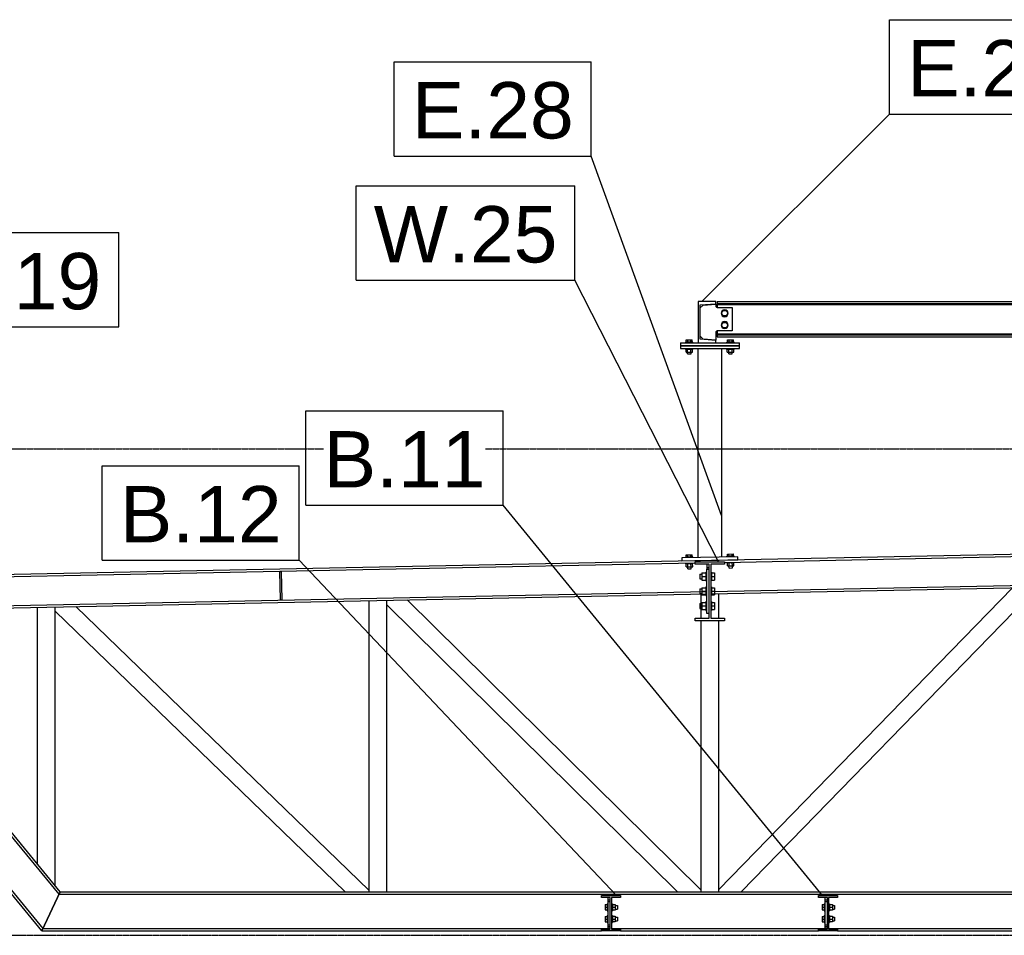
# Model space of a CAD drawing. Header units: millimetres. Extents: x 0 to 50000, y 0 to 29700.
# Tile 8 of 27: x 5914 to 9253, y 19410 to 22515. Entities that reach past the tile are written whole.
import ezdxf

# ---------------------------------------------------------------- set-up
doc = ezdxf.new("R2010")
doc.units = ezdxf.units.MM
doc.linetypes.add('DXK_LINE_DOT3', pattern=[5.9187, 2.979, -0.9799, 0.9799, -0.9799])
for name, color, linetype in [('TS_INNE_OBIEKTY', 7, 'Continuous'), ('TS_LINIE_WIDOCZNE', 7, 'Continuous'), ('TS_OPISY', 7, 'Continuous'), ('TS_OPISY_LINIE', 7, 'Continuous'), ('TS_OPISY_RAMKA', 7, 'Continuous'), ('TS_WYPELNIENIE', 7, 'Continuous')]:
    doc.layers.add(name, color=color, linetype=linetype)
doc.styles.add('Arial', font='ARIAL.TTF', dxfattribs={"height": 0.2})

# ---------------------------------------------------------------- blocks, each defined once
blk = doc.blocks.new('Part-305655447-3121 - 2968')
at = {"layer": 'TS_LINIE_WIDOCZNE', "color": 1, "linetype": 'Continuous'}
for p, q in [((6035, 20508.9), (6035, 20523.3)), ((6035, 20508.9), (7018.2, 19557.6)), ((6105, 20524.7), (7100, 19561.8)), ((7100, 19557.6), (7100, 19561.8))]:
    blk.add_line(p, q, dxfattribs=at)
blk = doc.blocks.new('Part-305655447-3373 - 2968')
at = {"layer": 'TS_LINIE_WIDOCZNE', "color": 1, "linetype": 'Continuous'}
for p, q in [((8215, 20690.9), (8215, 21399.6)), ((8295, 20692.5), (8295, 21399.6))]:
    blk.add_line(p, q, dxfattribs=at)
blk = doc.blocks.new('Bolt-305655447-3382 - 2968')
at = {"layer": 'TS_INNE_OBIEKTY', "color": 1, "linetype": 'Continuous'}
for p, q in [((8314.4, 20702.9), (8335.2, 20703.3)), ((8314.6, 20695.4), (8314.4, 20702.9)), ((8319.8, 20695.5), (8319.6, 20703)), ((8330.2, 20695.7), (8330, 20703.2)), ((8335.4, 20695.8), (8335.2, 20703.3)), ((8197, 20693), (8173, 20692.6)), ((8173, 20690.1), (8173, 20692.6)), ((8173.5, 20669.6), (8173.4, 20672.1)), ((8197.5, 20670), (8173.5, 20669.6)), ((8174.5, 20700.1), (8195.2, 20700.5)), ((8174.6, 20692.6), (8174.5, 20700.1)), ((8174.7, 20659.6), (8174.5, 20669.6)), ((8179.8, 20692.7), (8179.6, 20700.2)), ((8180.2, 20659.7), (8180, 20669.7)), ((8190.2, 20692.9), (8190, 20700.4)), ((8191.1, 20659.9), (8190.9, 20669.9)), ((8195.4, 20693), (8195.2, 20700.5)), ((8196.6, 20660), (8196.4, 20670)), ((8197, 20690.5), (8197, 20693)), ((8197.5, 20670), (8197.4, 20672.5)), ((8337, 20695.8), (8313, 20695.4)), ((8313, 20692.9), (8313, 20695.4)), ((8313.4, 20672.4), (8313.4, 20674.9)), ((8337.4, 20672.8), (8313.4, 20672.4)), ((8314.7, 20662.4), (8314.5, 20672.4)), ((8320.1, 20662.5), (8319.9, 20672.5)), ((8331.1, 20662.7), (8330.9, 20672.7)), ((8336.6, 20662.8), (8336.4, 20672.8)), ((8337, 20693.3), (8337, 20695.8)), ((8337.4, 20672.8), (8337.4, 20675.3)), ((8174.7, 20659.6), (8196.6, 20660)), ((8179.8, 20652.7), (8179.7, 20659.7)), ((8179.8, 20652.7), (8180.6, 20652.7)), ((8180.6, 20652.7), (8191.8, 20652.9)), ((8191.8, 20652.9), (8191.7, 20659.9)), ((8314.7, 20662.4), (8336.6, 20662.8)), ((8319.8, 20655.5), (8319.6, 20662.5)), ((8319.8, 20655.5), (8320.6, 20655.5)), ((8320.6, 20655.5), (8331.8, 20655.7)), ((8331.8, 20655.7), (8331.6, 20662.7))]:
    blk.add_line(p, q, dxfattribs=at)
blk = doc.blocks.new('Part-305655447-3469 - 2968')
at = {"layer": 'TS_WYPELNIENIE', "linetype": 'Continuous'}
h = blk.add_hatch(dxfattribs=at)
h.set_pattern_fill('', color=256, scale=70, style=0, pattern_type=0)
h.set_pattern_definition([(45, (8205.03, 20676.7), (-157.15, 157.15), [])])
h.paths.add_polyline_path([(8305, 20676.7), (8205, 20676.7), (8205, 20668.2), (8252.2, 20668.2), (8252.2, 20485.2), (8205, 20485.2), (8205, 20476.7), (8305, 20476.7), (8305, 20485.2), (8257.8, 20485.2), (8257.8, 20668.2), (8305, 20668.2)])
at = {"layer": 'TS_INNE_OBIEKTY', "color": 1, "linetype": 'Continuous'}
for p, q in [((8205, 20668.2), (8205, 20676.7)), ((8205, 20676.7), (8305, 20676.7)), ((8252.2, 20668.2), (8205, 20668.2)), ((8252.2, 20485.2), (8252.2, 20668.2)), ((8305, 20668.2), (8257.8, 20668.2)), ((8257.8, 20668.2), (8257.8, 20485.2)), ((8305, 20676.7), (8305, 20668.2)), ((8205, 20476.7), (8205, 20485.2)), ((8205, 20485.2), (8252.2, 20485.2)), ((8305, 20476.7), (8205, 20476.7)), ((8257.8, 20485.2), (8305, 20485.2)), ((8305, 20485.2), (8305, 20476.7))]:
    blk.add_line(p, q, dxfattribs=at)
blk = doc.blocks.new('Part-305655447-3473 - 2968')
at = {"layer": 'TS_LINIE_WIDOCZNE', "color": 1, "linetype": 'Continuous'}
for p, q in [((8244.2, 20668.2), (8244.2, 20651.7)), ((8244.2, 20656.7), (8252.2, 20656.7)), ((8244.2, 20651.7), (8252.2, 20651.7)), ((8244.2, 20501.7), (8244.2, 20651.7)), ((8252.2, 20501.7), (8244.2, 20501.7))]:
    blk.add_line(p, q, dxfattribs=at)
blk = doc.blocks.new('Part-305655447-3084 - 2968')
at = {"layer": 'TS_LINIE_WIDOCZNE', "color": 1, "linetype": 'Continuous'}
for p, q in [((5183.6, 20620.3), (11521.6, 20747)), ((8305, 20674.7), (11521.6, 20739)), ((5183.6, 20612.3), (8205, 20672.7)), ((8257.8, 20567.7), (11398.9, 20630.6)), ((8257.8, 20575.7), (10824.1, 20627.1)), ((5183.6, 20514.2), (8244.2, 20575.5)), ((5183.6, 20506.2), (8244.2, 20567.5))]:
    blk.add_line(p, q, dxfattribs=at)
blk = doc.blocks.new('Part-305655447-3086 - 2968')
at = {"layer": 'TS_LINIE_WIDOCZNE', "color": 1, "linetype": 'Continuous'}
for p, q in [((5989.3, 19424.6), (6052.1, 19557.6)), ((6048, 19549.1), (11521.6, 19549.1)), ((6052.1, 19557.6), (11521.6, 19557.6)), ((5993.4, 19433.1), (7917.3, 19433.1)), ((7921.7, 19433.1), (8653.3, 19433.1)), ((8657.7, 19433.1), (11521.6, 19433.1)), ((5989.3, 19424.6), (7887.5, 19424.6)), ((7951.5, 19424.6), (8623.5, 19424.6)), ((8687.5, 19424.6), (11521.6, 19424.6))]:
    blk.add_line(p, q, dxfattribs=at)
blk = doc.blocks.new('Part-305655447-3117 - 2968')
at = {"layer": 'TS_LINIE_WIDOCZNE', "color": 1, "linetype": 'Continuous'}
for p, q in [((8285, 20485.2), (8285, 20568.3)), ((8225, 20485.2), (8225, 20567.1)), ((8225, 19557.6), (8225, 20476.7)), ((8285, 19557.6), (8285, 20476.7))]:
    blk.add_line(p, q, dxfattribs=at)
blk = doc.blocks.new('Part-305655447-3118 - 2968')
at = {"layer": 'TS_LINIE_WIDOCZNE', "color": 1, "linetype": 'Continuous'}
for p, q in [((7100, 19557.6), (7100, 20544.6)), ((7160, 19557.6), (7160, 20545.8))]:
    blk.add_line(p, q, dxfattribs=at)
blk = doc.blocks.new('Part-305655447-3119 - 2968')
at = {"layer": 'TS_LINIE_WIDOCZNE', "color": 1, "linetype": 'Continuous'}
for p, q in [((5975, 19651), (5975, 20522.1)), ((6035, 19578.2), (6035, 20523.3))]:
    blk.add_line(p, q, dxfattribs=at)
blk = doc.blocks.new('Part-305655447-3120 - 2968')
at = {"layer": 'TS_LINIE_WIDOCZNE', "color": 1, "linetype": 'Continuous'}
for p, q in [((7160, 20530.4), (7160, 20545.8)), ((7228.5, 20547.1), (8225, 19562.9)), ((7160, 20530.4), (8145, 19557.6)), ((8225, 19557.6), (8225, 19562.9))]:
    blk.add_line(p, q, dxfattribs=at)
blk = doc.blocks.new('Part-305655447-3124 - 2968')
at = {"layer": 'TS_LINIE_WIDOCZNE', "color": 1, "linetype": 'Continuous'}
for p, q in [((6796.7, 20643.5), (6802.7, 20643.7)), ((6798.7, 20547.6), (6796.7, 20643.5)), ((6804.7, 20547.7), (6802.7, 20643.7)), ((6798.7, 20547.6), (6804.7, 20547.7))]:
    blk.add_line(p, q, dxfattribs=at)
blk = doc.blocks.new('Part-305655447-3340 - 2968')
at = {"layer": 'TS_WYPELNIENIE', "linetype": 'Continuous'}
h = blk.add_hatch(dxfattribs=at)
h.set_pattern_fill('', color=256, scale=70, style=0, pattern_type=0)
h.set_pattern_definition([(45, (8215.02, 21559.56), (-157.15, 157.15), [])])
h.paths.add_polyline_path([(8275, 21559.6), (8215, 21559.6), (8215, 21419.6), (8275, 21419.6), (8275, 21427.2), (8222, 21431.4), (8222, 21547.7), (8275, 21552)])
at = {"layer": 'TS_INNE_OBIEKTY', "color": 1, "linetype": 'Continuous'}
for p, q in [((8215, 21559.6), (8215, 21419.6)), ((8275, 21559.6), (8215, 21559.6)), ((8222, 21547.7), (8275, 21552)), ((8222, 21431.4), (8222, 21547.7)), ((8275, 21552), (8275, 21559.6)), ((8215, 21419.6), (8275, 21419.6)), ((8275, 21427.2), (8222, 21431.4)), ((8275, 21419.6), (8275, 21427.2))]:
    blk.add_line(p, q, dxfattribs=at)
blk = doc.blocks.new('Bolt-305655447-3344 - 2968')
at = {"layer": 'TS_INNE_OBIEKTY', "color": 1, "linetype": 'Continuous'}
for p, q in [((8294.6, 21519.6), (8299.8, 21528.6)), ((8299.8, 21510.6), (8294.6, 21519.6)), ((8299.8, 21528.6), (8310.2, 21528.6)), ((8310.2, 21510.6), (8299.8, 21510.6)), ((8310.2, 21528.6), (8315.4, 21519.6)), ((8315.4, 21519.6), (8310.2, 21510.6)), ((8294.6, 21479.6), (8299.8, 21488.6)), ((8299.8, 21470.6), (8294.6, 21479.6)), ((8299.8, 21488.6), (8310.2, 21488.6)), ((8310.2, 21470.6), (8299.8, 21470.6)), ((8310.2, 21488.6), (8315.4, 21479.6)), ((8315.4, 21479.6), (8310.2, 21470.6))]:
    blk.add_line(p, q, dxfattribs=at)
for centre, start, end in [((8305, 21519.6), 0, 180), ((8305, 21519.6), 180, 0), ((8305, 21479.6), 0, 180), ((8305, 21479.6), 180, 0)]:
    blk.add_arc(centre, 12, start, end, dxfattribs=at)
blk = doc.blocks.new('Part-305655447-3376 - 2968')
at = {"layer": 'TS_LINIE_WIDOCZNE', "color": 1, "linetype": 'Continuous'}
for p, q in [((8355, 21409.6), (8155, 21409.6)), ((8155, 21409.6), (8155, 21399.6)), ((8355, 21399.6), (8355, 21409.6)), ((8155, 21399.6), (8355, 21399.6))]:
    blk.add_line(p, q, dxfattribs=at)
blk = doc.blocks.new('Part-305655447-3305 - 2968')
at = {"layer": 'TS_LINIE_WIDOCZNE', "color": 1, "linetype": 'Continuous'}
for p, q in [((8285, 19564.9), (9280.8, 20588.2)), ((9350, 20573.3), (8361.6, 19557.6)), ((9350, 20589.6), (9350, 20573.3)), ((8285, 19557.6), (8285, 19564.9))]:
    blk.add_line(p, q, dxfattribs=at)
blk = doc.blocks.new('Part-305655447-3341 - 2968')
at = {"layer": 'TS_LINIE_WIDOCZNE', "color": 1, "linetype": 'Continuous'}
for p, q in [((8280, 21559.6), (8280, 21539.6)), ((8280, 21559.6), (11589.3, 21559.6)), ((8280, 21552.8), (11589.3, 21552.8)), ((8280, 21548.9), (11589.3, 21548.9)), ((11589.3, 21540.3), (11589.3, 21559.6)), ((11589.3, 21539.6), (11589.3, 21540.3)), ((8280, 21459.6), (8280, 21439.6)), ((8280, 21450.2), (11589.3, 21450.2)), ((8280, 21446.4), (11589.3, 21446.4)), ((8280, 21439.6), (11589.3, 21439.6)), ((11589.3, 21459.6), (11589.3, 21439.6))]:
    blk.add_line(p, q, dxfattribs=at)
blk = doc.blocks.new('Part-305655447-3343 - 2968')
at = {"layer": 'TS_LINIE_WIDOCZNE', "color": 1, "linetype": 'Continuous'}
for p, q in [((8222, 21537.5), (8232, 21547.5)), ((8232, 21547.5), (8275, 21551)), ((8275, 21551), (8275, 21544.6)), ((8275, 21544.6), (8275.3, 21543)), ((8275.3, 21543), (8276, 21541.6)), ((8276, 21541.6), (8277.1, 21540.5)), ((8277.1, 21540.5), (8278.5, 21539.8)), ((8278.5, 21539.8), (8280, 21539.6)), ((8280, 21539.6), (8330, 21539.6)), ((8330, 21539.6), (8330, 21459.6)), ((8232, 21431.6), (8222, 21441.6)), ((8275.3, 21456.1), (8275, 21454.6)), ((8275, 21454.6), (8275, 21428.2)), ((8276, 21457.5), (8275.3, 21456.1)), ((8277.1, 21458.6), (8276, 21457.5)), ((8278.5, 21459.3), (8277.1, 21458.6)), ((8280, 21459.6), (8278.5, 21459.3)), ((8330, 21459.6), (8280, 21459.6)), ((8275, 21428.2), (8232, 21431.6))]:
    blk.add_line(p, q, dxfattribs=at)
blk = doc.blocks.new('Part-305655447-3375 - 2968')
at = {"layer": 'TS_LINIE_WIDOCZNE', "color": 1, "linetype": 'Continuous'}
for p, q in [((8155, 21419.6), (8215, 21419.6)), ((8155, 21419.6), (8155, 21409.6)), ((8155, 21409.6), (8355, 21409.6)), ((8275, 21419.6), (8355, 21419.6)), ((8355, 21409.6), (8355, 21419.6))]:
    blk.add_line(p, q, dxfattribs=at)
blk = doc.blocks.new('Bolt-305655447-3377 - 2968')
at = {"layer": 'TS_INNE_OBIEKTY', "color": 1, "linetype": 'Continuous'}
for p, q in [((8197, 21422.1), (8173, 21422.1)), ((8173, 21419.6), (8173, 21422.1)), ((8174.6, 21422.1), (8174.6, 21429.6)), ((8174.6, 21429.6), (8195.4, 21429.6)), ((8179.8, 21422.1), (8179.8, 21429.6)), ((8190.2, 21422.1), (8190.2, 21429.6)), ((8195.4, 21422.1), (8195.4, 21429.6)), ((8197, 21419.6), (8197, 21422.1)), ((8337, 21422.1), (8313, 21422.1)), ((8313, 21419.6), (8313, 21422.1)), ((8314.6, 21422.1), (8314.6, 21429.6)), ((8314.6, 21429.6), (8335.4, 21429.6)), ((8319.8, 21422.1), (8319.8, 21429.6)), ((8330.2, 21422.1), (8330.2, 21429.6)), ((8335.4, 21422.1), (8335.4, 21429.6)), ((8337, 21419.6), (8337, 21422.1)), ((8173, 21397.1), (8173, 21399.6)), ((8197, 21397.1), (8173, 21397.1)), ((8174.1, 21387.1), (8174.1, 21397.1)), ((8174.1, 21387.1), (8196, 21387.1)), ((8179, 21382.1), (8179, 21387.1)), ((8179, 21382.1), (8179.8, 21382.1)), ((8179.5, 21387.1), (8179.5, 21397.1)), ((8179.8, 21382.1), (8191, 21382.1)), ((8190.5, 21387.1), (8190.5, 21397.1)), ((8191, 21382.1), (8191, 21387.1)), ((8196, 21387.1), (8196, 21397.1)), ((8197, 21397.1), (8197, 21399.6)), ((8313, 21397.1), (8313, 21399.6)), ((8337, 21397.1), (8313, 21397.1)), ((8314.1, 21387.1), (8314.1, 21397.1)), ((8314.1, 21387.1), (8336, 21387.1)), ((8319, 21382.1), (8319, 21387.1)), ((8319, 21382.1), (8319.8, 21382.1)), ((8319.5, 21387.1), (8319.5, 21397.1)), ((8319.8, 21382.1), (8331, 21382.1)), ((8330.5, 21387.1), (8330.5, 21397.1)), ((8331, 21382.1), (8331, 21387.1)), ((8336, 21387.1), (8336, 21397.1)), ((8337, 21397.1), (8337, 21399.6))]:
    blk.add_line(p, q, dxfattribs=at)
blk = doc.blocks.new('Part-305655447-3379 - 2968')
at = {"layer": 'TS_LINIE_WIDOCZNE', "color": 1, "linetype": 'Continuous'}
for p, q in [((8350, 20693.6), (8160, 20689.8)), ((8160, 20689.8), (8160.2, 20679.8)), ((8160.2, 20679.8), (8350.2, 20683.6)), ((8350.2, 20683.6), (8350, 20693.6))]:
    blk.add_line(p, q, dxfattribs=at)
blk = doc.blocks.new('Bolt-305655447-3472 - 2968')
at = {"layer": 'TS_INNE_OBIEKTY', "color": 1, "linetype": 'Continuous'}
for p, q in [((8220.8, 20534.7), (8220.8, 20518.7)), ((8220.8, 20534.7), (8225, 20534.7)), ((8220.8, 20518.7), (8225, 20518.7))]:
    blk.add_line(p, q, dxfattribs=at)
blk = doc.blocks.new('Bolt-305655447-3474 - 2968')
at = {"layer": 'TS_INNE_OBIEKTY', "color": 1, "linetype": 'Continuous'}
for p, q in [((8220.8, 20634.7), (8220.8, 20618.7)), ((8220.8, 20634.7), (8228.2, 20634.7)), ((8228.2, 20638.7), (8228.2, 20614.7)), ((8228.2, 20638.7), (8241.2, 20638.7)), ((8241.2, 20641.7), (8241.2, 20611.7)), ((8241.2, 20641.7), (8244.2, 20641.7)), ((8257.8, 20641.7), (8260.8, 20641.7)), ((8260.8, 20641.7), (8260.8, 20611.7)), ((8260.8, 20638.7), (8270.8, 20638.7)), ((8270.8, 20638.7), (8270.8, 20614.7)), ((8220.8, 20618.7), (8228.2, 20618.7)), ((8228.2, 20626.7), (8241.2, 20626.7)), ((8228.2, 20614.7), (8241.2, 20614.7)), ((8241.2, 20611.7), (8244.2, 20611.7)), ((8257.8, 20611.7), (8260.8, 20611.7)), ((8260.8, 20626.7), (8270.8, 20626.7)), ((8260.8, 20614.7), (8270.8, 20614.7)), ((8220.8, 20584.7), (8220.8, 20568.7)), ((8220.8, 20584.7), (8228.2, 20584.7)), ((8220.8, 20568.7), (8228.2, 20568.7)), ((8228.2, 20588.7), (8228.2, 20564.7)), ((8228.2, 20588.7), (8241.2, 20588.7)), ((8228.2, 20576.7), (8241.2, 20576.7)), ((8241.2, 20591.7), (8241.2, 20561.7)), ((8241.2, 20591.7), (8244.2, 20591.7)), ((8257.8, 20591.7), (8260.8, 20591.7)), ((8260.8, 20591.7), (8260.8, 20561.7)), ((8260.8, 20588.7), (8270.8, 20588.7)), ((8260.8, 20576.7), (8270.8, 20576.7)), ((8270.8, 20588.7), (8270.8, 20564.7)), ((8220.8, 20534.7), (8220.8, 20518.7)), ((8220.8, 20534.7), (8228.2, 20534.7)), ((8228.2, 20564.7), (8241.2, 20564.7)), ((8228.2, 20538.7), (8228.2, 20514.7)), ((8228.2, 20538.7), (8241.2, 20538.7)), ((8241.2, 20561.7), (8244.2, 20561.7)), ((8241.2, 20541.7), (8241.2, 20511.7)), ((8241.2, 20541.7), (8244.2, 20541.7)), ((8257.8, 20561.7), (8260.8, 20561.7)), ((8257.8, 20541.7), (8260.8, 20541.7)), ((8260.8, 20564.7), (8270.8, 20564.7)), ((8260.8, 20541.7), (8260.8, 20511.7)), ((8260.8, 20538.7), (8270.8, 20538.7)), ((8270.8, 20538.7), (8270.8, 20514.7)), ((8220.8, 20518.7), (8228.2, 20518.7)), ((8228.2, 20526.7), (8241.2, 20526.7)), ((8228.2, 20514.7), (8241.2, 20514.7)), ((8241.2, 20511.7), (8244.2, 20511.7)), ((8257.8, 20511.7), (8260.8, 20511.7)), ((8260.8, 20526.7), (8270.8, 20526.7)), ((8260.8, 20514.7), (8270.8, 20514.7))]:
    blk.add_line(p, q, dxfattribs=at)
blk = doc.blocks.new('Part-305655447-3542 - 2968')
at = {"layer": 'TS_WYPELNIENIE', "linetype": 'Continuous'}
h = blk.add_hatch(dxfattribs=at)
h.set_pattern_fill('', color=256, scale=70, style=0, pattern_type=0)
h.set_pattern_definition([(45, (8623.54, 19544.56), (-157.15, 157.15), [])])
h.paths.add_polyline_path([(8687.5, 19544.6), (8623.5, 19544.6), (8623.5, 19538.3), (8653.3, 19538.3), (8653.3, 19430.9), (8623.5, 19430.9), (8623.5, 19424.6), (8687.5, 19424.6), (8687.5, 19430.9), (8657.7, 19430.9), (8657.7, 19538.3), (8687.5, 19538.3)])
at = {"layer": 'TS_INNE_OBIEKTY', "color": 1, "linetype": 'Continuous'}
for p, q in [((8623.5, 19538.3), (8623.5, 19544.6)), ((8623.5, 19544.6), (8687.5, 19544.6)), ((8653.3, 19538.3), (8623.5, 19538.3)), ((8653.3, 19430.9), (8653.3, 19538.3)), ((8687.5, 19538.3), (8657.7, 19538.3)), ((8657.7, 19538.3), (8657.7, 19430.9)), ((8687.5, 19544.6), (8687.5, 19538.3)), ((8623.5, 19424.6), (8623.5, 19430.9)), ((8623.5, 19430.9), (8653.3, 19430.9)), ((8687.5, 19424.6), (8623.5, 19424.6)), ((8657.7, 19430.9), (8687.5, 19430.9)), ((8687.5, 19430.9), (8687.5, 19424.6))]:
    blk.add_line(p, q, dxfattribs=at)
blk = doc.blocks.new('Part-305655447-3543 - 2968')
at = {"layer": 'TS_WYPELNIENIE', "linetype": 'Continuous'}
h = blk.add_hatch(dxfattribs=at)
h.set_pattern_fill('', color=256, scale=70, style=0, pattern_type=0)
h.set_pattern_definition([(45, (7887.54, 19544.56), (-157.15, 157.15), [])])
h.paths.add_polyline_path([(7951.5, 19544.6), (7887.5, 19544.6), (7887.5, 19538.3), (7917.3, 19538.3), (7917.3, 19430.9), (7887.5, 19430.9), (7887.5, 19424.6), (7951.5, 19424.6), (7951.5, 19430.9), (7921.7, 19430.9), (7921.7, 19538.3), (7951.5, 19538.3)])
at = {"layer": 'TS_INNE_OBIEKTY', "color": 1, "linetype": 'Continuous'}
for p, q in [((7887.5, 19538.3), (7887.5, 19544.6)), ((7887.5, 19544.6), (7951.5, 19544.6)), ((7917.3, 19538.3), (7887.5, 19538.3)), ((7917.3, 19430.9), (7917.3, 19538.3)), ((7951.5, 19538.3), (7921.7, 19538.3)), ((7921.7, 19538.3), (7921.7, 19430.9)), ((7951.5, 19544.6), (7951.5, 19538.3)), ((7887.5, 19424.6), (7887.5, 19430.9)), ((7887.5, 19430.9), (7917.3, 19430.9)), ((7951.5, 19424.6), (7887.5, 19424.6)), ((7921.7, 19430.9), (7951.5, 19430.9)), ((7951.5, 19430.9), (7951.5, 19424.6))]:
    blk.add_line(p, q, dxfattribs=at)
blk = doc.blocks.new('Part-305655447-3545 - 2968')
at = {"layer": 'TS_LINIE_WIDOCZNE', "color": 1, "linetype": 'Continuous'}
for p, q in [((8653.3, 19548.1), (8645.3, 19548.1)), ((8645.3, 19548.1), (8645.3, 19544.6)), ((8645.3, 19538.3), (8645.3, 19434.1)), ((8653.3, 19544.6), (8653.3, 19548.1)), ((8645.3, 19529.6), (8653.3, 19529.6)), ((8645.3, 19524.6), (8653.3, 19524.6)), ((8645.3, 19444.6), (8653.3, 19444.6)), ((8645.3, 19439.6), (8653.3, 19439.6)), ((8645.3, 19434.1), (8653.3, 19434.1))]:
    blk.add_line(p, q, dxfattribs=at)
blk = doc.blocks.new('Bolt-305655447-3546 - 2968')
at = {"layer": 'TS_INNE_OBIEKTY', "color": 1, "linetype": 'Continuous'}
for p, q in [((8635.3, 19513.6), (8642.8, 19513.6)), ((8635.3, 19513.6), (8635.3, 19495.6)), ((8635.3, 19504.6), (8642.8, 19504.6)), ((8642.8, 19516.6), (8642.8, 19492.6)), ((8642.8, 19516.6), (8645.3, 19516.6)), ((8657.7, 19516.6), (8660.2, 19516.6)), ((8660.2, 19516.6), (8660.2, 19492.6)), ((8660.2, 19514.1), (8670.2, 19514.1)), ((8660.2, 19504.6), (8670.2, 19504.6)), ((8670.2, 19514.1), (8670.2, 19495.1)), ((8670.2, 19510.6), (8677.8, 19510.6)), ((8677.8, 19510.6), (8677.8, 19498.6)), ((8635.3, 19495.6), (8642.8, 19495.6)), ((8635.3, 19473.6), (8642.8, 19473.6)), ((8635.3, 19473.6), (8635.3, 19455.6)), ((8642.8, 19492.6), (8645.3, 19492.6)), ((8642.8, 19476.6), (8642.8, 19452.6)), ((8642.8, 19476.6), (8645.3, 19476.6)), ((8657.7, 19492.6), (8660.2, 19492.6)), ((8657.7, 19476.6), (8660.2, 19476.6)), ((8670.2, 19495.1), (8660.2, 19495.1)), ((8660.2, 19476.6), (8660.2, 19452.6)), ((8660.2, 19474.1), (8670.2, 19474.1)), ((8670.2, 19498.6), (8677.8, 19498.6)), ((8670.2, 19474.1), (8670.2, 19455.1)), ((8670.2, 19470.6), (8677.8, 19470.6)), ((8677.8, 19470.6), (8677.8, 19458.6)), ((8635.3, 19464.6), (8642.8, 19464.6)), ((8635.3, 19455.6), (8642.8, 19455.6)), ((8642.8, 19452.6), (8645.3, 19452.6)), ((8657.7, 19452.6), (8660.2, 19452.6)), ((8660.2, 19464.6), (8670.2, 19464.6)), ((8670.2, 19455.1), (8660.2, 19455.1)), ((8670.2, 19458.6), (8677.8, 19458.6))]:
    blk.add_line(p, q, dxfattribs=at)
blk = doc.blocks.new('Part-305655447-3548 - 2968')
at = {"layer": 'TS_LINIE_WIDOCZNE', "color": 1, "linetype": 'Continuous'}
for p, q in [((7917.3, 19548.1), (7909.3, 19548.1)), ((7909.3, 19548.1), (7909.3, 19544.6)), ((7909.3, 19538.3), (7909.3, 19434.1)), ((7917.3, 19544.6), (7917.3, 19548.1)), ((7909.3, 19529.6), (7917.3, 19529.6)), ((7909.3, 19524.6), (7917.3, 19524.6)), ((7909.3, 19444.6), (7917.3, 19444.6)), ((7909.3, 19439.6), (7917.3, 19439.6)), ((7909.3, 19434.1), (7917.3, 19434.1))]:
    blk.add_line(p, q, dxfattribs=at)
blk = doc.blocks.new('Bolt-305655447-3549 - 2968')
at = {"layer": 'TS_INNE_OBIEKTY', "color": 1, "linetype": 'Continuous'}
for p, q in [((7899.3, 19513.6), (7906.8, 19513.6)), ((7899.3, 19513.6), (7899.3, 19495.6)), ((7899.3, 19504.6), (7906.8, 19504.6)), ((7906.8, 19516.6), (7906.8, 19492.6)), ((7906.8, 19516.6), (7909.3, 19516.6)), ((7921.7, 19516.6), (7924.2, 19516.6)), ((7924.2, 19516.6), (7924.2, 19492.6)), ((7924.2, 19514.1), (7934.2, 19514.1)), ((7924.2, 19504.6), (7934.2, 19504.6)), ((7934.2, 19514.1), (7934.2, 19495.1)), ((7934.2, 19510.6), (7941.8, 19510.6)), ((7941.8, 19510.6), (7941.8, 19498.6)), ((7899.3, 19495.6), (7906.8, 19495.6)), ((7899.3, 19473.6), (7906.8, 19473.6)), ((7899.3, 19473.6), (7899.3, 19455.6)), ((7906.8, 19492.6), (7909.3, 19492.6)), ((7906.8, 19476.6), (7906.8, 19452.6)), ((7906.8, 19476.6), (7909.3, 19476.6)), ((7921.7, 19492.6), (7924.2, 19492.6)), ((7921.7, 19476.6), (7924.2, 19476.6)), ((7934.2, 19495.1), (7924.2, 19495.1)), ((7924.2, 19476.6), (7924.2, 19452.6)), ((7924.2, 19474.1), (7934.2, 19474.1)), ((7934.2, 19498.6), (7941.8, 19498.6)), ((7934.2, 19474.1), (7934.2, 19455.1)), ((7934.2, 19470.6), (7941.8, 19470.6)), ((7941.8, 19470.6), (7941.8, 19458.6)), ((7899.3, 19464.6), (7906.8, 19464.6)), ((7899.3, 19455.6), (7906.8, 19455.6)), ((7906.8, 19452.6), (7909.3, 19452.6)), ((7921.7, 19452.6), (7924.2, 19452.6)), ((7924.2, 19464.6), (7934.2, 19464.6)), ((7934.2, 19455.1), (7924.2, 19455.1)), ((7934.2, 19458.6), (7941.8, 19458.6))]:
    blk.add_line(p, q, dxfattribs=at)
blk = doc.blocks.new('Part-305655447-3774 - 2968')
at = {"layer": 'TS_LINIE_WIDOCZNE', "color": 1, "linetype": 'Continuous'}
for p, q in [((5183.6, 20493.3), (5199.7, 20506.6)), ((5257.6, 20507.7), (5268.4, 20507.9)), ((6048, 19549.1), (5257.6, 20507.7)), ((5268.4, 20507.9), (5261.8, 20502.5)), ((6052.1, 19557.6), (5268.4, 20507.9)), ((5268.2, 20494.8), (5274.8, 20500.2)), ((5183.6, 20401.7), (5183.6, 20415.1)), ((5183.6, 20415.1), (5993.4, 19433.1)), ((5989.3, 19424.6), (5183.6, 20401.7)), ((6052.1, 19557.6), (5989.3, 19424.6))]:
    blk.add_line(p, q, dxfattribs=at)
blk = doc.blocks.new('GridLine-305655447-3943 - 2968')
at = {"layer": 'TS_INNE_OBIEKTY', "color": 4, "linetype": 'DXK_LINE_DOT3'}
blk.add_line((2322.7, 19409.6), (31425.1, 19409.6), dxfattribs=at)
blk = doc.blocks.new('GridLine-305655447-3944 - 2968')
at = {"layer": 'TS_INNE_OBIEKTY', "color": 4, "linetype": 'DXK_LINE_DOT3'}
blk.add_line((2322.7, 21059.6), (31425.1, 21059.6), dxfattribs=at)
blk = doc.blocks.new('Mark-305655447-5165 - 2968')
at = {"layer": 'TS_OPISY_LINIE', "linetype": 'Continuous'}
blk.add_line((7938.4, 19544.1), (6862.2, 20682.6), dxfattribs=at)
at = {"layer": 'TS_OPISY_RAMKA', "linetype": 'Continuous'}
for p, q in [((6193.9, 21002.6), (6862.2, 21002.6)), ((6193.9, 20682.6), (6193.9, 21002.6)), ((6862.2, 20682.6), (6862.2, 21002.6)), ((6193.9, 20682.6), (6862.2, 20682.6))]:
    blk.add_line(p, q, dxfattribs=at)
blk.add_wipeout([(6802.2, 20742.6), (6802.2, 20942.6), (6253.9, 20942.6), (6253.9, 20742.6)]).dxf.layer = 'TS_OPISY_LINIE'
blk.add_wipeout([(6802.2, 20742.6), (6802.2, 20942.6), (6253.9, 20942.6), (6253.9, 20742.6)]).dxf.layer = 'TS_OPISY_LINIE'
at = {"layer": 'TS_OPISY', "style": 'Arial'}
blk.add_text('B.12', height=191.02, dxfattribs=at).set_placement((6253.9, 20742.6))
blk = doc.blocks.new('Mark-305655447-5142 - 2968')
at = {"layer": 'TS_OPISY_LINIE', "linetype": 'Continuous'}
blk.add_line((5278.9, 20574.9), (5597.1, 21473.1), dxfattribs=at)
at = {"layer": 'TS_OPISY_RAMKA', "linetype": 'Continuous'}
for p, q in [((5597.1, 21793.1), (6250.5, 21793.1)), ((5597.1, 21473.1), (5597.1, 21793.1)), ((6250.5, 21473.1), (6250.5, 21793.1)), ((5597.1, 21473.1), (6250.5, 21473.1))]:
    blk.add_line(p, q, dxfattribs=at)
blk.add_wipeout([(6190.5, 21533.1), (6190.5, 21733.1), (5657.1, 21733.1), (5657.1, 21533.1)]).dxf.layer = 'TS_OPISY_LINIE'
blk.add_wipeout([(6190.5, 21533.1), (6190.5, 21733.1), (5657.1, 21733.1), (5657.1, 21533.1)]).dxf.layer = 'TS_OPISY_LINIE'
at = {"layer": 'TS_OPISY', "style": 'Arial'}
blk.add_text('T.19', height=191.02, dxfattribs=at).set_placement((5657.1, 21533.1))
blk = doc.blocks.new('Mark-305655447-5152 - 2968')
at = {"layer": 'TS_OPISY_LINIE', "linetype": 'Continuous'}
blk.add_line((8294.5, 20833.5), (7852.6, 22052.6), dxfattribs=at)
at = {"layer": 'TS_OPISY_RAMKA', "linetype": 'Continuous'}
for p, q in [((7184.4, 22372.6), (7852.6, 22372.6)), ((7184.4, 22052.6), (7184.4, 22372.6)), ((7852.6, 22052.6), (7852.6, 22372.6)), ((7184.4, 22052.6), (7852.6, 22052.6))]:
    blk.add_line(p, q, dxfattribs=at)
blk.add_wipeout([(7792.6, 22112.6), (7792.6, 22312.6), (7244.4, 22312.6), (7244.4, 22112.6)]).dxf.layer = 'TS_OPISY_LINIE'
blk.add_wipeout([(7792.6, 22112.6), (7792.6, 22312.6), (7244.4, 22312.6), (7244.4, 22112.6)]).dxf.layer = 'TS_OPISY_LINIE'
at = {"layer": 'TS_OPISY', "style": 'Arial'}
blk.add_text('E.28', height=191.02, dxfattribs=at).set_placement((7244.4, 22112.6))
blk = doc.blocks.new('Mark-305655447-5147 - 2968')
at = {"layer": 'TS_OPISY_LINIE', "linetype": 'Continuous'}
blk.add_line((8227.3, 21559.1), (8863.7, 22195.5), dxfattribs=at)
at = {"layer": 'TS_OPISY_RAMKA', "linetype": 'Continuous'}
for p, q in [((8863.7, 22515.5), (9532, 22515.5)), ((8863.7, 22195.5), (8863.7, 22515.5)), ((9532, 22195.5), (9532, 22515.5)), ((8863.7, 22195.5), (9532, 22195.5))]:
    blk.add_line(p, q, dxfattribs=at)
blk.add_wipeout([(9472, 22255.5), (9472, 22455.5), (8923.7, 22455.5), (8923.7, 22255.5)]).dxf.layer = 'TS_OPISY_LINIE'
blk.add_wipeout([(9472, 22255.5), (9472, 22455.5), (8923.7, 22455.5), (8923.7, 22255.5)]).dxf.layer = 'TS_OPISY_LINIE'
at = {"layer": 'TS_OPISY', "style": 'Arial'}
blk.add_text('E.23', height=191.02, dxfattribs=at).set_placement((8923.7, 22255.5))
blk = doc.blocks.new('Mark-305655447-5159 - 2968')
at = {"layer": 'TS_OPISY_LINIE', "linetype": 'Continuous'}
blk.add_line((8284.7, 20676.2), (7797.2, 21632), dxfattribs=at)
at = {"layer": 'TS_OPISY_RAMKA', "linetype": 'Continuous'}
for p, q in [((7055.1, 21952), (7797.2, 21952)), ((7055.1, 21632), (7055.1, 21952)), ((7797.2, 21632), (7797.2, 21952)), ((7055.1, 21632), (7797.2, 21632))]:
    blk.add_line(p, q, dxfattribs=at)
blk.add_wipeout([(7737.2, 21692), (7737.2, 21892), (7115.1, 21892), (7115.1, 21692)]).dxf.layer = 'TS_OPISY_LINIE'
blk.add_wipeout([(7737.2, 21692), (7737.2, 21892), (7115.1, 21892), (7115.1, 21692)]).dxf.layer = 'TS_OPISY_LINIE'
at = {"layer": 'TS_OPISY', "style": 'Arial'}
blk.add_text('W.25', height=191.02, dxfattribs=at).set_placement((7115.1, 21692))
blk = doc.blocks.new('Mark-305655447-5164 - 2968')
at = {"layer": 'TS_OPISY_LINIE', "linetype": 'Continuous'}
blk.add_line((8636.6, 19544.1), (7553.5, 20868.7), dxfattribs=at)
at = {"layer": 'TS_OPISY_RAMKA', "linetype": 'Continuous'}
for p, q in [((6885.3, 21188.7), (7553.5, 21188.7)), ((6885.3, 20868.7), (6885.3, 21188.7)), ((7553.5, 20868.7), (7553.5, 21188.7)), ((6885.3, 20868.7), (7553.5, 20868.7))]:
    blk.add_line(p, q, dxfattribs=at)
blk.add_wipeout([(7493.5, 20928.7), (7493.5, 21128.7), (6945.3, 21128.7), (6945.3, 20928.7)]).dxf.layer = 'TS_OPISY_LINIE'
blk.add_wipeout([(7493.5, 20928.7), (7493.5, 21128.7), (6945.3, 21128.7), (6945.3, 20928.7)]).dxf.layer = 'TS_OPISY_LINIE'
at = {"layer": 'TS_OPISY', "style": 'Arial'}
blk.add_text('B.11', height=191.02, dxfattribs=at).set_placement((6945.3, 20928.7))

msp = doc.modelspace()

# ---------------------------------------------------------------- block references
for name in ['Part-305655447-3340 - 2968', 'Part-305655447-3343 - 2968', 'Part-305655447-3341 - 2968', 'Bolt-305655447-3344 - 2968', 'Part-305655447-3375 - 2968', 'Part-305655447-3376 - 2968', 'Bolt-305655447-3377 - 2968', 'Part-305655447-3373 - 2968', 'GridLine-305655447-3944 - 2968', 'Part-305655447-3084 - 2968', 'Bolt-305655447-3382 - 2968', 'Part-305655447-3379 - 2968', 'Part-305655447-3469 - 2968', 'Part-305655447-3473 - 2968', 'Part-305655447-3124 - 2968', 'Bolt-305655447-3474 - 2968', 'Part-305655447-3117 - 2968', 'Part-305655447-3305 - 2968', 'Part-305655447-3118 - 2968', 'Part-305655447-3120 - 2968', 'Bolt-305655447-3472 - 2968', 'Part-305655447-3774 - 2968', 'Part-305655447-3119 - 2968', 'Part-305655447-3121 - 2968', 'GridLine-305655447-3943 - 2968', 'Part-305655447-3086 - 2968', 'Part-305655447-3543 - 2968', 'Part-305655447-3548 - 2968', 'Part-305655447-3542 - 2968', 'Part-305655447-3545 - 2968', 'Bolt-305655447-3549 - 2968', 'Bolt-305655447-3546 - 2968']:
    msp.add_blockref(name, (0, 0))

# ---------------------------------------------------------------- next in the draw order: block references
msp.add_blockref('Mark-305655447-5165 - 2968', (0, 0))

# ---------------------------------------------------------------- next in the draw order: block references
for name in ['Mark-305655447-5152 - 2968', 'Mark-305655447-5142 - 2968']:
    msp.add_blockref(name, (0, 0))

# ---------------------------------------------------------------- next in the draw order: block references
msp.add_blockref('Mark-305655447-5147 - 2968', (0, 0))

# ---------------------------------------------------------------- next in the draw order: block references
msp.add_blockref('Mark-305655447-5159 - 2968', (0, 0))

# ---------------------------------------------------------------- next in the draw order: block references
msp.add_blockref('Mark-305655447-5164 - 2968', (0, 0))

doc.saveas('drawing.dxf')
